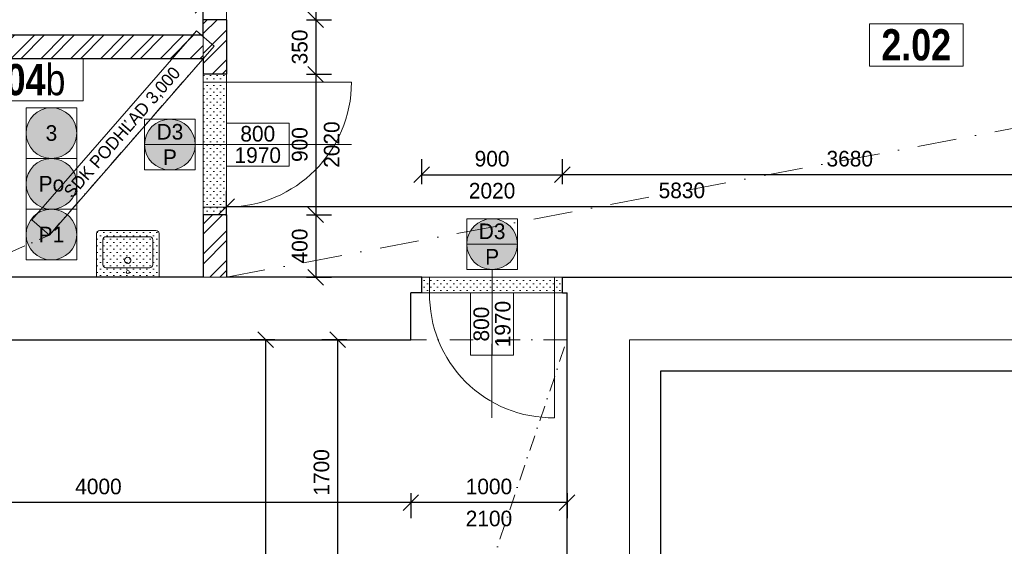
# Model space of a CAD drawing. Header units: millimetres. Extents: x -65956 to 5894746, y -14679 to 163521.
# Tile 10 of 89: x -56610 to -50307, y -2060 to 1313. Entities that reach past the tile are written whole.
import ezdxf

# ---------------------------------------------------------------- set-up
doc = ezdxf.new("R2010")
doc.units = ezdxf.units.MM
doc.linetypes.add('__$$DASHDOT$$', pattern=[10.01, 5, -2.5, 0.01, -2.5])
doc.linetypes.add('ČERCHOVANÁ', pattern=[1, 0.5, -0.25, 0, -0.25])
doc.layers.get('0').update_dxf_attribs({"lineweight": 5})
doc.layers.get('Defpoints').update_dxf_attribs({"color": 2, "lineweight": 30})
doc.layers.add('- pomocna', color=232, linetype='Continuous', lineweight=0, plot=False)
for name, color, linetype, lineweight in [('- popis', 7, 'Continuous', 0), ('- zariadenie', 30, 'Continuous', 0), ('Bodko ciarkovana T', 200, 'ČERCHOVANÁ', 0), ('H popisky', 30, 'Continuous', 25), ('H stavba', 82, 'Continuous', 30), ('KOTY', 51, 'Continuous', 5), ('m_popis', 7, 'Continuous', 0), ('otvor', 163, 'Continuous', 5), ('RE-nove', 10, 'Continuous', 0), ('Tbč stavba', 4, 'ČERCHOVANÁ', 0), ('VT kóty', 51, 'Continuous', 5), ('VT sanita', 210, 'Continuous', 5), ('VT šrafy', 253, 'Continuous', 9)]:
    doc.layers.add(name, color=color, linetype=linetype, lineweight=lineweight)
doc.styles.add('1-100_te_2mm_200', font='technic_.ttf', dxfattribs={"height": 200})
doc.styles.add('1-20_ce_5mm_100', font='GOTHIC.TTF', dxfattribs={"height": 100})
doc.styles.add('1-50_ce_2mm_100', font='GOTHIC.TTF', dxfattribs={"height": 100})
doc.dimstyles.new('technic_1-100', dxfattribs={"dimtxt": 200, "dimasz": 240, "dimexe": 300, "dimexo": 200, "dimgap": 100, "dimtad": 1, "dimdec": 1, "dimrnd": 0.5, "dimtxsty": '1-100_te_2mm_200', "dimblk": 'OBLIQUE', "dimcen": 2.5, "dimclrd": 256, "dimclrt": 256, "dimadec": 0, "dimazin": 0, "dimtfac": 1, "dimtdec": 1, "dimtix": 1, "dimtmove": 1, "dimatfit": 3, "dimldrblk": 'OBLIQUE', "dimfxl": 400, "dimfxlon": 1, "dimarcsym": 0})
pattern_1 = [(45, (0, -10810.44), (-95.4594, 95.4594), []), (45, (63.64, -10810.44), (-95.4594, 95.4594), [])]

# ---------------------------------------------------------------- blocks, each defined once
blk = doc.blocks.new('_Oblique')
at = {"color": 0, "linetype": 'ByBlock', "lineweight": -2}
blk.add_line((-0.5, -0.5), (0.5, 0.5), dxfattribs=at)
blk = doc.blocks.new('*D608')
at = {"layer": 'Defpoints', "color": 0, "transparency": 16777216}
for p in [(-59409, 2663.3), (-55436, 2663.3), (-55286, -336.7)]:
    blk.add_point(p, dxfattribs=at)
at = {"layer": 'KOTY', "color": 0, "lineweight": -2, "transparency": 16777216}
for p, q in [((-59349, 2663.3), (-59509, 2663.3)), ((-59349, -336.7), (-59509, -336.7))]:
    blk.add_line(p, q, dxfattribs=at)
at = {"layer": 'KOTY', "lineweight": -2, "transparency": 16777216}
blk.add_line((-59409, -336.7), (-59409, 2663.3), dxfattribs=at)
at = {"layer": 'KOTY', "lineweight": -2, "transparency": 16777216, "xscale": 100, "yscale": 100, "zscale": 100}
for p, rotation in [((-59409, 2663.3), 90), ((-59409, -336.7), 270)]:
    blk.add_blockref('_Oblique', p, dxfattribs=dict(at, rotation=rotation))
at = {"layer": 'KOTY', "transparency": 16777216, "insert": (-59511.6, 1163.3), "char_height": 100, "attachment_point": 5, "rotation": 90, "style": '1-20_ce_5mm_100'}
blk.add_mtext('3000', dxfattribs=at)
blk = doc.blocks.new('*D428')
at = {"layer": 'Defpoints', "color": 0, "transparency": 16777216}
for p in [(-49456, 116.6), (-55286, -336.7), (-49456, -336.7)]:
    blk.add_point(p, dxfattribs=at)
at = {"layer": 'KOTY', "color": 0, "lineweight": -2, "transparency": 16777216}
for p, q in [((-55286, 56.6), (-55286, 216.6)), ((-49456, 56.6), (-49456, 216.6))]:
    blk.add_line(p, q, dxfattribs=at)
at = {"layer": 'KOTY', "lineweight": -2, "transparency": 16777216}
blk.add_line((-55286, 116.6), (-49456, 116.6), dxfattribs=at)
at = {"layer": 'KOTY', "lineweight": -2, "transparency": 16777216, "xscale": 100, "yscale": 100, "zscale": 100, "rotation": 180}
blk.add_blockref('_Oblique', (-55286, 116.6), dxfattribs=at)
at = {"layer": 'KOTY', "lineweight": -2, "transparency": 16777216, "xscale": 100, "yscale": 100, "zscale": 100}
blk.add_blockref('_Oblique', (-49456, 116.6), dxfattribs=at)
at = {"layer": 'KOTY', "transparency": 16777216, "insert": (-52371, 219.1), "char_height": 100, "attachment_point": 5, "style": '1-20_ce_5mm_100'}
blk.add_mtext('5830', dxfattribs=at)
blk = doc.blocks.new('*D615')
at = {"layer": 'Defpoints', "color": 0, "transparency": 16777216}
for p in [(-46856, 2258.1), (-55286, 963.3), (-46856, -336.7)]:
    blk.add_point(p, dxfattribs=at)
at = {"layer": 'KOTY', "color": 0, "lineweight": -2, "transparency": 16777216}
for p, q in [((-55286, 2198.1), (-55286, 2358.1)), ((-46856, 2198.1), (-46856, 2358.1))]:
    blk.add_line(p, q, dxfattribs=at)
at = {"layer": 'KOTY', "lineweight": -2, "transparency": 16777216}
blk.add_line((-55286, 2258.1), (-46856, 2258.1), dxfattribs=at)
at = {"layer": 'KOTY', "lineweight": -2, "transparency": 16777216, "xscale": 100, "yscale": 100, "zscale": 100, "rotation": 180}
blk.add_blockref('_Oblique', (-55286, 2258.1), dxfattribs=at)
at = {"layer": 'KOTY', "lineweight": -2, "transparency": 16777216, "xscale": 100, "yscale": 100, "zscale": 100}
blk.add_blockref('_Oblique', (-46856, 2258.1), dxfattribs=at)
at = {"layer": 'KOTY', "transparency": 16777216, "insert": (-51071, 2360.7), "char_height": 100, "attachment_point": 5, "style": '1-20_ce_5mm_100'}
blk.add_mtext('8430', dxfattribs=at)
blk = doc.blocks.new('*D674')
at = {"layer": 'Defpoints', "color": 0, "transparency": 16777216}
for p in [(-48556, 3173.3), (-54036, -336.7), (-49524, -336.7)]:
    blk.add_point(p, dxfattribs=at)
at = {"layer": 'KOTY', "color": 0, "lineweight": -2, "transparency": 16777216}
for p, q in [((-49464, 3173.3), (-49624, 3173.3)), ((-49584, -336.7), (-49424, -336.7))]:
    blk.add_line(p, q, dxfattribs=at)
at = {"layer": 'KOTY', "lineweight": -2, "transparency": 16777216}
blk.add_line((-49524, 3173.3), (-49524, -336.7), dxfattribs=at)
at = {"layer": 'KOTY', "lineweight": -2, "transparency": 16777216, "xscale": 100, "yscale": 100, "zscale": 100}
for p, rotation in [((-49524, 3173.3), 90), ((-49524, -336.7), 270)]:
    blk.add_blockref('_Oblique', p, dxfattribs=dict(at, rotation=rotation))
at = {"layer": 'KOTY', "transparency": 16777216, "insert": (-49626.5, 1443.3), "char_height": 100, "attachment_point": 5, "rotation": 90, "style": '1-20_ce_5mm_100'}
blk.add_mtext('3510', dxfattribs=at)
blk = doc.blocks.new('*D679')
at = {"layer": 'Defpoints', "color": 0, "transparency": 16777216}
for p in [(-53136, 319.7), (-53136, -336.7), (-49456, -336.7)]:
    blk.add_point(p, dxfattribs=at)
at = {"layer": 'KOTY', "color": 0, "lineweight": -2, "transparency": 16777216}
for p, q in [((-53136, 259.7), (-53136, 419.7)), ((-49456, 259.7), (-49456, 419.7))]:
    blk.add_line(p, q, dxfattribs=at)
at = {"layer": 'KOTY', "lineweight": -2, "transparency": 16777216}
blk.add_line((-49456, 319.7), (-53136, 319.7), dxfattribs=at)
at = {"layer": 'KOTY', "lineweight": -2, "transparency": 16777216, "xscale": 100, "yscale": 100, "zscale": 100, "rotation": 180}
blk.add_blockref('_Oblique', (-53136, 319.7), dxfattribs=at)
at = {"layer": 'KOTY', "lineweight": -2, "transparency": 16777216, "xscale": 100, "yscale": 100, "zscale": 100}
blk.add_blockref('_Oblique', (-49456, 319.7), dxfattribs=at)
at = {"layer": 'KOTY', "transparency": 16777216, "insert": (-51296, 422.2), "char_height": 100, "attachment_point": 5, "style": '1-20_ce_5mm_100'}
blk.add_mtext('3680', dxfattribs=at)
blk = doc.blocks.new('*D680')
at = {"layer": 'Defpoints', "color": 0, "transparency": 16777216}
for p in [(-53136, 319.7), (-54036, -336.7), (-53136, -336.7)]:
    blk.add_point(p, dxfattribs=at)
at = {"layer": 'KOTY', "color": 0, "lineweight": -2, "transparency": 16777216}
for p, q in [((-54036, 259.7), (-54036, 419.7)), ((-53136, 259.7), (-53136, 419.7))]:
    blk.add_line(p, q, dxfattribs=at)
at = {"layer": 'KOTY', "lineweight": -2, "transparency": 16777216}
blk.add_line((-54036, 319.7), (-53136, 319.7), dxfattribs=at)
at = {"layer": 'KOTY', "lineweight": -2, "transparency": 16777216, "xscale": 100, "yscale": 100, "zscale": 100, "rotation": 180}
blk.add_blockref('_Oblique', (-54036, 319.7), dxfattribs=at)
at = {"layer": 'KOTY', "lineweight": -2, "transparency": 16777216, "xscale": 100, "yscale": 100, "zscale": 100}
blk.add_blockref('_Oblique', (-53136, 319.7), dxfattribs=at)
at = {"layer": 'KOTY', "transparency": 16777216, "char_height": 100, "attachment_point": 5, "style": '1-20_ce_5mm_100'}
for s, insert in [('900', (-53586, 422.2)), ('2020', (-53586, 217.1))]:
    blk.add_mtext(s, dxfattribs=dict(at, insert=insert))
blk = doc.blocks.new('*D685')
at = {"layer": 'Defpoints', "color": 0, "transparency": 16777216}
for p in [(-54106, -736.7), (-53106, -736.7), (-54106, -1780.2)]:
    blk.add_point(p, dxfattribs=at)
at = {"layer": 'KOTY', "color": 0, "lineweight": -2, "transparency": 16777216}
for p, q in [((-54106, -1720.2), (-54106, -1880.2)), ((-53106, -1720.2), (-53106, -1880.2))]:
    blk.add_line(p, q, dxfattribs=at)
at = {"layer": 'KOTY', "lineweight": -2, "transparency": 16777216}
blk.add_line((-53106, -1780.2), (-54106, -1780.2), dxfattribs=at)
at = {"layer": 'KOTY', "lineweight": -2, "transparency": 16777216, "xscale": 100, "yscale": 100, "zscale": 100, "rotation": 180}
blk.add_blockref('_Oblique', (-54106, -1780.2), dxfattribs=at)
at = {"layer": 'KOTY', "lineweight": -2, "transparency": 16777216, "xscale": 100, "yscale": 100, "zscale": 100}
blk.add_blockref('_Oblique', (-53106, -1780.2), dxfattribs=at)
at = {"layer": 'KOTY', "transparency": 16777216, "char_height": 100, "attachment_point": 5, "style": '1-20_ce_5mm_100'}
for s, insert in [('1000', (-53606, -1677.6)), ('2100', (-53606, -1882.7))]:
    blk.add_mtext(s, dxfattribs=dict(at, insert=insert))
blk = doc.blocks.new('*D686')
at = {"layer": 'Defpoints', "color": 0, "transparency": 16777216}
for p in [(-53106, -736.7), (-54575.1, -2436.7), (-53106, -2436.7)]:
    blk.add_point(p, dxfattribs=at)
at = {"layer": 'KOTY', "color": 0, "lineweight": -2, "transparency": 16777216}
for p, q in [((-54515.1, -736.7), (-54675.1, -736.7)), ((-54515.1, -2436.7), (-54675.1, -2436.7))]:
    blk.add_line(p, q, dxfattribs=at)
at = {"layer": 'KOTY', "lineweight": -2, "transparency": 16777216}
blk.add_line((-54575.1, -736.7), (-54575.1, -2436.7), dxfattribs=at)
at = {"layer": 'KOTY', "lineweight": -2, "transparency": 16777216, "xscale": 100, "yscale": 100, "zscale": 100}
for p, rotation in [((-54575.1, -736.7), 90), ((-54575.1, -2436.7), 270)]:
    blk.add_blockref('_Oblique', p, dxfattribs=dict(at, rotation=rotation))
at = {"layer": 'KOTY', "transparency": 16777216, "insert": (-54677.7, -1586.7), "char_height": 100, "attachment_point": 5, "rotation": 90, "style": '1-20_ce_5mm_100'}
blk.add_mtext('1700', dxfattribs=at)
blk = doc.blocks.new('*D693')
at = {"layer": 'Defpoints', "color": 0, "transparency": 16777216}
for p in [(-54106, -736.7), (-55035.7, -10436.7), (-54106, -10436.7)]:
    blk.add_point(p, dxfattribs=at)
at = {"layer": 'KOTY', "color": 0, "lineweight": -2, "transparency": 16777216}
for p, q in [((-54975.7, -736.7), (-55135.7, -736.7)), ((-54975.7, -10436.7), (-55135.7, -10436.7))]:
    blk.add_line(p, q, dxfattribs=at)
at = {"layer": 'KOTY', "lineweight": -2, "transparency": 16777216}
blk.add_line((-55035.7, -736.7), (-55035.7, -10436.7), dxfattribs=at)
at = {"layer": 'KOTY', "lineweight": -2, "transparency": 16777216, "xscale": 100, "yscale": 100, "zscale": 100}
for p, rotation in [((-55035.7, -736.7), 90), ((-55035.7, -10436.7), 270)]:
    blk.add_blockref('_Oblique', p, dxfattribs=dict(at, rotation=rotation))
at = {"layer": 'KOTY', "transparency": 16777216, "insert": (-55138.2, -5586.7), "char_height": 100, "attachment_point": 5, "rotation": 90, "style": '1-20_ce_5mm_100'}
blk.add_mtext('9700', dxfattribs=at)
blk = doc.blocks.new('*D700')
at = {"layer": 'Defpoints', "color": 0, "transparency": 16777216}
for p in [(-58106, -736.7), (-54106, -736.7), (-58106, -1780.2)]:
    blk.add_point(p, dxfattribs=at)
at = {"layer": 'KOTY', "color": 0, "lineweight": -2, "transparency": 16777216}
for p, q in [((-58106, -1720.2), (-58106, -1880.2)), ((-54106, -1720.2), (-54106, -1880.2))]:
    blk.add_line(p, q, dxfattribs=at)
at = {"layer": 'KOTY', "lineweight": -2, "transparency": 16777216}
blk.add_line((-54106, -1780.2), (-58106, -1780.2), dxfattribs=at)
at = {"layer": 'KOTY', "lineweight": -2, "transparency": 16777216, "xscale": 100, "yscale": 100, "zscale": 100, "rotation": 180}
blk.add_blockref('_Oblique', (-58106, -1780.2), dxfattribs=at)
at = {"layer": 'KOTY', "lineweight": -2, "transparency": 16777216, "xscale": 100, "yscale": 100, "zscale": 100}
blk.add_blockref('_Oblique', (-54106, -1780.2), dxfattribs=at)
at = {"layer": 'KOTY', "transparency": 16777216, "insert": (-56106, -1677.6), "char_height": 100, "attachment_point": 5, "style": '1-20_ce_5mm_100'}
blk.add_mtext('4000', dxfattribs=at)
blk = doc.blocks.new('*T447')
at = {"layer": 'Defpoints', "color": 8, "linetype": 'ByBlock', "lineweight": 0, "transparency": 16777216}
for p, q in [((0, 0), (600, 0)), ((0, 0), (0, -270.7)), ((600, 0), (600, -270.7)), ((0, -270.7), (600, -270.7))]:
    blk.add_line(p, q, dxfattribs=at)
at = {"layer": 'H popisky', "color": 0, "transparency": 16777216, "insert": (300, -135.3), "char_height": 200, "width": 596, "attachment_point": 5, "style": '1-50_ce_2mm_100'}
blk.add_mtext('{\\fTechnicLite|b1|i0|c2|p2;\\C256;2.02}', dxfattribs=at)
blk = doc.blocks.new('*T477')
at = {"layer": 'Defpoints', "color": 8, "linetype": 'ByBlock', "lineweight": 0, "transparency": 16777216}
for p, q in [((-274.7, 0), (-274.7, 400)), ((0, 400), (-274.7, 400)), ((-137.3, 0), (-137.3, 400)), ((0, 0), (0, 400)), ((0, 0), (-274.7, 0))]:
    blk.add_line(p, q, dxfattribs=at)
at = {"layer": 'VT kóty', "color": 0, "transparency": 16777216, "char_height": 100, "width": 396, "attachment_point": 5, "rotation": 90, "style": '1-50_ce_2mm_100'}
for s, insert in [('1970', (-68.7, 200)), ('800', (-206, 200))]:
    blk.add_mtext(s, dxfattribs=dict(at, insert=insert))
blk = doc.blocks.new('u 600x450')
for p, q in [((300, 0), (-300, 0)), ((-300, 0), (-300, -420)), ((210, -90), (-210, -90)), ((300, -420), (300, 0)), ((-240, -120), (-240, -360)), ((240, -360), (240, -120)), ((-270, -450), (270, -450)), ((-210, -390), (210, -390))]:
    blk.add_line(p, q)
blk.add_circle((0, -50), 15)
for centre, start, end in [((-210, -120), 90, 180), ((210, -120), 360, 90), ((-210, -360), 180, 270), ((210, -360), 270, 360), ((-270, -420), 180, 270), ((270, -420), 270, 360)]:
    blk.add_arc(centre, 30, start, end)
for start_param, end_param in [(4.457203, 7.598795), (1.31561, 4.457203)]:
    blk.add_ellipse((-1.3, -162.4), major_axis=(-29, -7.6), ratio=1, start_param=start_param, end_param=end_param)
blk = doc.blocks.new('*D764')
at = {"layer": 'Defpoints', "color": 0, "transparency": 16777216}
for p in [(-57186, 1404.5), (-57186, 1213.3), (-55436, 1213.3)]:
    blk.add_point(p, dxfattribs=at)
at = {"layer": 'KOTY', "color": 0, "lineweight": -2, "transparency": 16777216}
for p, q in [((-57186, 1404.5), (-57186, 1504.5)), ((-55436, 1404.5), (-55436, 1504.5))]:
    blk.add_line(p, q, dxfattribs=at)
at = {"layer": 'KOTY', "lineweight": -2, "transparency": 16777216}
blk.add_line((-55436, 1404.5), (-57186, 1404.5), dxfattribs=at)
at = {"layer": 'KOTY', "lineweight": -2, "transparency": 16777216, "xscale": 100, "yscale": 100, "zscale": 100, "rotation": 180}
blk.add_blockref('_Oblique', (-57186, 1404.5), dxfattribs=at)
at = {"layer": 'KOTY', "lineweight": -2, "transparency": 16777216, "xscale": 100, "yscale": 100, "zscale": 100}
blk.add_blockref('_Oblique', (-55436, 1404.5), dxfattribs=at)
at = {"layer": 'KOTY', "transparency": 16777216, "insert": (-56311, 1507), "char_height": 100, "attachment_point": 5, "style": '1-20_ce_5mm_100'}
blk.add_mtext('1750', dxfattribs=at)
blk = doc.blocks.new('*D767')
at = {"layer": 'Defpoints', "color": 0, "transparency": 16777216}
for p in [(-55286, 2213.3), (-55286, 1313.3), (-54714.7, 1313.3)]:
    blk.add_point(p, dxfattribs=at)
at = {"layer": 'KOTY', "color": 0, "lineweight": -2, "transparency": 16777216}
for p, q in [((-54774.7, 2213.3), (-54614.7, 2213.3)), ((-54774.7, 1313.3), (-54614.7, 1313.3))]:
    blk.add_line(p, q, dxfattribs=at)
at = {"layer": 'KOTY', "lineweight": -2, "transparency": 16777216}
blk.add_line((-54714.7, 2213.3), (-54714.7, 1313.3), dxfattribs=at)
at = {"layer": 'KOTY', "lineweight": -2, "transparency": 16777216, "xscale": 100, "yscale": 100, "zscale": 100}
for p, rotation in [((-54714.7, 2213.3), 90), ((-54714.7, 1313.3), 270)]:
    blk.add_blockref('_Oblique', p, dxfattribs=dict(at, rotation=rotation))
at = {"layer": 'KOTY', "transparency": 16777216, "char_height": 100, "attachment_point": 5, "rotation": 90, "style": '1-20_ce_5mm_100'}
for s, insert in [('2020', (-54612.1, 1763.3)), ('900', (-54817.2, 1763.3))]:
    blk.add_mtext(s, dxfattribs=dict(at, insert=insert))
blk = doc.blocks.new('*D768')
at = {"layer": 'Defpoints', "color": 0, "transparency": 16777216}
for p in [(-55286, 1313.3), (-55286, 963.3), (-54714.7, 963.3)]:
    blk.add_point(p, dxfattribs=at)
at = {"layer": 'KOTY', "color": 0, "lineweight": -2, "transparency": 16777216}
for p, q in [((-54774.7, 1313.3), (-54614.7, 1313.3)), ((-54774.7, 963.3), (-54614.7, 963.3))]:
    blk.add_line(p, q, dxfattribs=at)
at = {"layer": 'KOTY', "lineweight": -2, "transparency": 16777216}
blk.add_line((-54714.7, 1313.3), (-54714.7, 963.3), dxfattribs=at)
at = {"layer": 'KOTY', "lineweight": -2, "transparency": 16777216, "xscale": 100, "yscale": 100, "zscale": 100}
for p, rotation in [((-54714.7, 1313.3), 90), ((-54714.7, 963.3), 270)]:
    blk.add_blockref('_Oblique', p, dxfattribs=dict(at, rotation=rotation))
at = {"layer": 'KOTY', "transparency": 16777216, "insert": (-54817.2, 1138.3), "char_height": 100, "attachment_point": 5, "rotation": 90, "style": '1-20_ce_5mm_100'}
blk.add_mtext('350', dxfattribs=at)
blk = doc.blocks.new('*D769')
at = {"layer": 'Defpoints', "color": 0, "transparency": 16777216}
for p in [(-55286, 963.3), (-55286, 63.3), (-54714.7, 63.3)]:
    blk.add_point(p, dxfattribs=at)
at = {"layer": 'KOTY', "color": 0, "lineweight": -2, "transparency": 16777216}
for p, q in [((-54774.7, 963.3), (-54614.7, 963.3)), ((-54774.7, 63.3), (-54614.7, 63.3))]:
    blk.add_line(p, q, dxfattribs=at)
at = {"layer": 'KOTY', "lineweight": -2, "transparency": 16777216}
blk.add_line((-54714.7, 963.3), (-54714.7, 63.3), dxfattribs=at)
at = {"layer": 'KOTY', "lineweight": -2, "transparency": 16777216, "xscale": 100, "yscale": 100, "zscale": 100}
for p, rotation in [((-54714.7, 963.3), 90), ((-54714.7, 63.3), 270)]:
    blk.add_blockref('_Oblique', p, dxfattribs=dict(at, rotation=rotation))
at = {"layer": 'KOTY', "transparency": 16777216, "char_height": 100, "attachment_point": 5, "rotation": 90, "style": '1-20_ce_5mm_100'}
for s, insert in [('2020', (-54612.1, 513.3)), ('900', (-54817.2, 513.3))]:
    blk.add_mtext(s, dxfattribs=dict(at, insert=insert))
blk = doc.blocks.new('*D770')
at = {"layer": 'Defpoints', "color": 0, "transparency": 16777216}
for p in [(-55286, 63.3), (-55286, -336.7), (-54714.7, -336.7)]:
    blk.add_point(p, dxfattribs=at)
at = {"layer": 'KOTY', "color": 0, "lineweight": -2, "transparency": 16777216}
for p, q in [((-54774.7, 63.3), (-54614.7, 63.3)), ((-54774.7, -336.7), (-54614.7, -336.7))]:
    blk.add_line(p, q, dxfattribs=at)
at = {"layer": 'KOTY', "lineweight": -2, "transparency": 16777216}
blk.add_line((-54714.7, 63.3), (-54714.7, -336.7), dxfattribs=at)
at = {"layer": 'KOTY', "lineweight": -2, "transparency": 16777216, "xscale": 100, "yscale": 100, "zscale": 100}
for p, rotation in [((-54714.7, 63.3), 90), ((-54714.7, -336.7), 270)]:
    blk.add_blockref('_Oblique', p, dxfattribs=dict(at, rotation=rotation))
at = {"layer": 'KOTY', "transparency": 16777216, "insert": (-54817.2, -136.7), "char_height": 100, "attachment_point": 5, "rotation": 90, "style": '1-20_ce_5mm_100'}
blk.add_mtext('400', dxfattribs=at)
blk = doc.blocks.new('*T773')
at = {"layer": 'Defpoints', "color": 8, "linetype": 'ByBlock', "lineweight": 0, "transparency": 16777216}
for p, q in [((0, 274.7), (400, 274.7)), ((0, 0), (0, 274.7)), ((400, 0), (400, 274.7)), ((0, 137.3), (400, 137.3)), ((0, 0), (400, 0))]:
    blk.add_line(p, q, dxfattribs=at)
at = {"layer": 'VT kóty', "color": 0, "transparency": 16777216, "char_height": 100, "width": 396, "attachment_point": 5, "style": '1-50_ce_2mm_100'}
for s, insert in [('800', (200, 206)), ('1970', (200, 68.7))]:
    blk.add_mtext(s, dxfattribs=dict(at, insert=insert))
blk = doc.blocks.new('*T774')
at = {"layer": 'Defpoints', "color": 8, "linetype": 'ByBlock', "lineweight": 0, "transparency": 16777216}
for p, q in [((0, 0), (324.9, 0)), ((0, 0), (0, -324.9)), ((324.9, 0), (324.9, -324.9)), ((0, -162.5), (324.9, -162.5)), ((0, -324.9), (324.9, -324.9))]:
    blk.add_line(p, q, dxfattribs=at)
at = {"layer": 'VT kóty', "color": 0, "transparency": 16777216, "char_height": 100, "width": 320.944, "attachment_point": 5, "style": '1-50_ce_2mm_100'}
for s, insert in [('D3', (162.5, -81.2)), ('P', (162.5, -243.7))]:
    blk.add_mtext(s, dxfattribs=dict(at, insert=insert))
blk = doc.blocks.new('*T782')
at = {"layer": 'Defpoints', "color": 8, "linetype": 'ByBlock', "lineweight": 0, "transparency": 16777216}
for p, q in [((0, 0), (324.9, 0)), ((0, 0), (0, -324.9)), ((324.9, 0), (324.9, -324.9)), ((0, -162.5), (324.9, -162.5)), ((0, -324.9), (324.9, -324.9))]:
    blk.add_line(p, q, dxfattribs=at)
at = {"layer": 'VT kóty', "color": 0, "transparency": 16777216, "char_height": 100, "width": 320.944, "attachment_point": 5, "style": '1-50_ce_2mm_100'}
for s, insert in [('D3', (162.5, -81.2)), ('P', (162.5, -243.7))]:
    blk.add_mtext(s, dxfattribs=dict(at, insert=insert))
blk = doc.blocks.new('*T802')
at = {"layer": 'Defpoints', "color": 8, "linetype": 'ByBlock', "lineweight": 0, "transparency": 16777216}
for p, q in [((0, 0), (800, 0)), ((0, 0), (0, -270.7)), ((800, 0), (800, -270.7)), ((0, -270.7), (800, -270.7))]:
    blk.add_line(p, q, dxfattribs=at)
at = {"layer": 'H popisky', "color": 0, "transparency": 16777216, "insert": (400, -135.3), "char_height": 200, "width": 796, "attachment_point": 5, "style": '1-50_ce_2mm_100'}
blk.add_mtext('{\\fTechnicLite|b1|i0|c2|p2;\\C256;2.04\\fArial Narrow|b0|i0|c238|p34;b}', dxfattribs=at)
blk = doc.blocks.new('*T828')
at = {"layer": 'Defpoints', "color": 8, "linetype": 'ByBlock', "lineweight": 0, "transparency": 16777216}
for p, q in [((0, 0), (324.9, 0)), ((0, 0), (0, -324.9)), ((324.9, 0), (324.9, -324.9)), ((0, -324.9), (324.9, -324.9))]:
    blk.add_line(p, q, dxfattribs=at)
at = {"layer": '- popis', "color": 0, "transparency": 16777216, "insert": (162.5, -162.5), "char_height": 100, "width": 320.944, "attachment_point": 5, "style": '1-50_ce_2mm_100'}
blk.add_mtext('P1', dxfattribs=at)
blk = doc.blocks.new('*T829')
at = {"layer": 'Defpoints', "color": 8, "linetype": 'ByBlock', "lineweight": 0, "transparency": 16777216}
for p, q in [((0, 0), (324.9, 0)), ((0, 0), (0, -324.9)), ((324.9, 0), (324.9, -324.9)), ((0, -324.9), (324.9, -324.9))]:
    blk.add_line(p, q, dxfattribs=at)
at = {"layer": '- popis', "color": 0, "transparency": 16777216, "insert": (162.5, -162.5), "char_height": 100, "width": 320.944, "attachment_point": 5, "style": '1-50_ce_2mm_100'}
blk.add_mtext('Po', dxfattribs=at)
blk = doc.blocks.new('*T831')
at = {"layer": 'Defpoints', "color": 8, "linetype": 'ByBlock', "lineweight": 0, "transparency": 16777216}
for p, q in [((-113.1, 98.5), (940.8, 1308.7)), ((1053.9, 1210.2), (940.8, 1308.7)), ((0, 0), (1053.9, 1210.2)), ((0, 0), (-113.1, 98.5))]:
    blk.add_line(p, q, dxfattribs=at)
at = {"layer": 'm_popis', "color": 0, "transparency": 16777216, "insert": (470.4, 654.4), "char_height": 80, "width": 1600.801, "attachment_point": 5, "rotation": 48.94837, "style": '1-50_ce_2mm_100'}
blk.add_mtext('SDK PODHĽAD 3,000', dxfattribs=at)
blk = doc.blocks.new('*T836')
at = {"layer": 'Defpoints', "color": 8, "linetype": 'ByBlock', "lineweight": 0, "transparency": 16777216}
for p, q in [((0, 0), (324.9, 0)), ((0, 0), (0, -324.9)), ((324.9, 0), (324.9, -324.9)), ((0, -324.9), (324.9, -324.9))]:
    blk.add_line(p, q, dxfattribs=at)
at = {"layer": '- popis', "color": 0, "transparency": 16777216, "insert": (162.5, -162.5), "char_height": 100, "width": 320.944, "attachment_point": 5, "style": '1-50_ce_2mm_100'}
blk.add_mtext('3', dxfattribs=at)

msp = doc.modelspace()

# ---------------------------------------------------------------- hatches: boundary and pattern name
at = {"layer": 'RE-nove'}
h = msp.add_hatch(dxfattribs=at)
h.set_pattern_fill('ZDIVO-OBECNE', color=256, scale=45, style=0)
h.set_pattern_definition([(45, (0, -7425), (-95.4594, 95.4594), []), (45, (63.64, -7425), (-95.4594, 95.4594), [])])
h.paths.add_polyline_path([(-55436.01, 1063.33), (-55436.01, 963.33), (-55286.01, 963.33), (-55286.01, 1313.33), (-55436.01, 1313.33), (-55436.01, 1213.33)])
h = msp.add_hatch(dxfattribs=at)
h.set_pattern_fill('ZDIVO-OBECNE', color=256, scale=45, style=0)
h.set_pattern_definition(pattern_1)
h.paths.add_polyline_path([(-57186.01, 1213.33), (-57186.01, -336.67), (-57036.01, -336.67), (-57036.01, 1063.33), (-55436.01, 1063.33), (-55436.01, 1213.33)])
h = msp.add_hatch(dxfattribs=at)
h.set_pattern_fill('OMITKA', color=256, scale=30, angle=-270)
h.set_pattern_definition([(135, (-67331.198, -62450.593), (-21.213203, -21.213203), [0, -30])])
h.paths.add_polyline_path([(-55286.01, 63.33), (-55286.01, 963.33), (-55436.01, 963.33), (-55436.01, 63.33)])
for points in [[(-56244.42, 586.61, 1), (-56569.37, 586.61, 1)], [(-55486.01, 513.22, 1), (-55810.95, 513.22, 1)], [(-56244.42, 261.67, 1), (-56569.37, 261.67, 1)], [(-56244.42, -63.27, 1), (-56569.37, -63.27, 1)], [(-53423.25, -124.19, 1), (-53748.19, -124.19, 1)]]:
    msp.add_hatch(color=256, dxfattribs=at).paths.add_polyline_path(points)
h = msp.add_hatch(dxfattribs=at)
h.set_pattern_fill('OMITKA', color=256, scale=30, angle=-180)
h.set_pattern_definition([(225, (9646.738, -12014.863), (21.213203, -21.213203), [0, -30])])
h.paths.add_polyline_path([(-55717.91, -56.67, 0.4142136), (-55737.91, -36.67), (-56097.91, -36.67, 0.4142136), (-56117.91, -56.67), (-56117.91, -336.67), (-55717.91, -336.67)])
h = msp.add_hatch(dxfattribs=at)
h.set_pattern_fill('OMITKA', color=256, scale=30, angle=-180)
h.set_pattern_definition([(225, (9406.52, -12321.327), (21.213203, -21.213203), [0, -30])])
h.paths.add_polyline_path([(-53136.01, -336.67), (-54036.01, -336.67), (-54036.01, -436.67), (-53136.01, -436.67)])
at = {"layer": 'VT šrafy'}
h = msp.add_hatch(dxfattribs=at)
h.set_pattern_fill('ZDIVO-OBECNE', color=256, scale=45, style=0)
h.set_pattern_definition(pattern_1)
h.paths.add_polyline_path([(-55286.01, 2663.33), (-55436.01, 2663.33), (-55436.01, 2213.33), (-55286.01, 2213.33)])
h.paths.add_polyline_path([(-55286.01, 63.33), (-55436.01, 63.33), (-55436.01, -336.67), (-55286.01, -336.67)])

# ---------------------------------------------------------------- linework, layer by layer
at = {"layer": '- pomocna'}
for points in [[(-55286.01, -336.67), (-46856.01, -336.67), (-46856.01, 3173.33), (-50056.01, 3173.33), (-50056.01, 3063.33), (-50173.16, 2780.49), (-50456.01, 2663.33), (-51656.01, 2663.33), (-51806.01, 2763.33), (-51806.01, 2963.33), (-53006.01, 2963.33), (-53006.01, 2763.33), (-53156.01, 2663.33), (-55286.01, 2663.33), (-55286.01, -336.67)], [(-60456.01, -336.67), (-57186.01, -336.67), (-57186.01, 1213.33), (-55437.29, 1213.33), (-55436.01, 2663.33), (-56706.01, 2663.33), (-56706.01, 2963.33), (-59306.01, 2963.33), (-59306.01, 2663.33), (-60456.01, 2663.33), (-60456.01, 2463.33), (-60606.01, 2463.33), (-60606.01, 1013.33), (-60456.01, 1013.33), (-60456.01, -336.67)], [(-53106.01, -7736.67), (-53106.01, -6536.67), (-52956.01, -6536.67), (-52956.01, -5086.67), (-53106.01, -5086.67), (-53106.01, -3886.67), (-52956.01, -3886.67), (-52956.01, -2436.67), (-53106.01, -2436.67), (-53106.01, -436.67), (-54106.01, -436.67), (-54106.01, -736.67), (-58106.01, -736.67), (-58106.01, -3486.67), (-58406.01, -3486.67), (-58406.01, -4386.67), (-58106.01, -4386.67), (-58106.01, -7886.67)]]:
    msp.add_lwpolyline(points, dxfattribs=at)
msp.add_lwpolyline([(-57036.01, -336.67), (-55436.01, -336.67), (-55436.01, 1063.33), (-57036.01, 1063.33)], close=True, dxfattribs=at)
for p, q in [((-55436.01, 1063.33), (-55436.01, 1213.33)), ((-55286.01, -336.67), (-55436.01, -336.67))]:
    msp.add_line(p, q)
at = {"linetype": 'Continuous'}
for p, q in [((-52706.01, -736.67), (-49456.01, -736.67)), ((-52706.01, -2436.67), (-52706.01, -736.67))]:
    msp.add_line(p, q, dxfattribs=at)
at = {"layer": 'Bodko ciarkovana T', "ltscale": 200}
for p, q in [((-56419.9, -66.45), (-55436.01, 1063.33)), ((-57036.01, -336.67), (-56419.9, -66.45)), ((-55767.62, -8653.69), (-53106.01, -736.67))]:
    msp.add_line(p, q, dxfattribs=at)
at = {"layer": 'H stavba'}
for p, q in [((-55286.01, 1313.33), (-55436.01, 1313.33)), ((-55436.01, 1213.33), (-55436.01, 1313.33)), ((-55286.01, 1313.33), (-55286.01, 963.33)), ((-55436.01, 1213.33), (-57186.01, 1213.33)), ((-55436.01, 1063.33), (-57036.01, 1063.33)), ((-55436.01, 1063.33), (-55436.01, 963.33)), ((-55286.01, 963.33), (-55436.01, 963.33)), ((-55286.01, 63.33), (-55436.01, 63.33)), ((-55436.01, 63.33), (-55436.01, -336.67)), ((-55286.01, 63.33), (-55286.01, -336.67)), ((-55436.01, -336.67), (-57036.01, -336.67)), ((-54036.01, -336.67), (-55286.01, -336.67)), ((-54036.01, -436.67), (-54036.01, -336.67)), ((-53136.01, -336.67), (-49456.01, -336.67)), ((-53136.01, -436.67), (-53136.01, -336.67)), ((-54106.01, -736.67), (-54106.01, -436.67)), ((-54036.01, -436.67), (-54106.01, -436.67)), ((-53136.01, -436.67), (-53106.01, -436.67)), ((-53106.01, -2436.67), (-53106.01, -436.67)), ((-58106.01, -736.67), (-54106.01, -736.67)), ((-52506.01, -936.67), (-49456.01, -936.67)), ((-52506.01, -2436.67), (-52506.01, -936.67))]:
    msp.add_line(p, q, dxfattribs=at)
at = {"layer": 'otvor'}
for p, q in [((-55436.01, 1313.33), (-55436.01, 2213.33)), ((-55286.01, 1313.33), (-55286.01, 2213.33)), ((-55436.01, 963.33), (-55436.01, 63.33)), ((-55286.01, 963.33), (-55286.01, 63.33)), ((-54486.01, 913.33), (-55436.01, 913.33)), ((-55286.01, 113.33), (-55436.01, 113.33)), ((-53136.01, -336.67), (-54036.01, -336.67)), ((-53986.01, -436.67), (-53986.01, -336.67)), ((-53186.01, -1236.67), (-53186.01, -336.67)), ((-53136.01, -436.67), (-54036.01, -436.67))]:
    msp.add_line(p, q, dxfattribs=at)
for centre, radius, start, end in [((-55286.01, 913.33), 800, 270, 0), ((-53198.79, -449.35), 787.32, 179.076728, 270.930485)]:
    msp.add_arc(centre, radius, start, end, dxfattribs=at)
at = {"layer": 'Tbč stavba', "ltscale": 300}
msp.add_line((-53106.01, -736.67), (-54106.01, -736.67), dxfattribs=at)
at = {"layer": 'VT sanita', "linetype": '__$$DASHDOT$$', "ltscale": 50}
msp.add_line((-55286.01, -336.67), (-49906.44, 681.87), dxfattribs=at)
at = {"layer": 'VT sanita'}
for p, q in [((-54486.01, 513.41), (-55486.01, 513.22)), ((-53585.72, -286.67), (-53587.53, -1236.57))]:
    msp.add_line(p, q, dxfattribs=at)
for centre in [(-56406.9, 586.61), (-55648.48, 513.22), (-56406.9, 261.67), (-56406.9, -63.27), (-53585.72, -124.19)]:
    msp.add_circle(centre, 162.47, dxfattribs=at)

# ---------------------------------------------------------------- block references
at = {"layer": '- zariadenie', "linetype": 'Continuous', "xscale": -0.666666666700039, "yscale": 0.666666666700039, "zscale": 0.666666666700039, "rotation": 180}
msp.add_blockref('u 600x450', (-55917.88, -336.67), dxfattribs=at)
for name, p in [('*T447', (-51170.45, 1286.43)), ('*T831', (-56419.9, -66.45)), ('*T802', (-57003.96, 1063.33)), ('*T836', (-56569.37, 749.09)), ('*T774', (-55810.95, 675.69)), ('*T773', (-55286.01, 376)), ('*T829', (-56569.37, 424.14)), ('*T828', (-56569.37, 99.2)), ('*T782', (-53748.19, 38.28)), ('*T477', (-53448.67, -836.67))]:
    msp.add_blockref(name, p)

# ---------------------------------------------------------------- dimensions: what is measured, and where the dimension line sits
at = {"layer": 'KOTY'}
dim = msp.add_linear_dim(base=(-49523.98, -336.67), p1=(-48556.01, 3173.33), p2=(-54036.01, -336.67), angle=90, dimstyle='technic_1-100', override={"dimtxt": 100, "dimasz": 100, "dimexe": 100, "dimgap": 50, "dimtxsty": '1-20_ce_5mm_100', "dimfxl": 60}, dxfattribs=at)
dim.commit()
dim.dimension.update_dxf_attribs({"geometry": '*D674', "text_midpoint": (-49523.98, 1443.33), "dimtype": 160})
for base, p1, p2, picture, middle in [((-59409.05, 2663.33), (-55286.01, -336.67), (-55436.01, 2663.33), '*D608', (-59511.57, 1163.33)), ((-54714.66, 963.33), (-55286.01, 1313.33), (-55286.01, 963.33), '*D768', (-54817.18, 1138.33)), ((-54714.66, -336.67), (-55286.01, 63.33), (-55286.01, -336.67), '*D770', (-54817.18, -136.67)), ((-55035.73, -10436.67), (-54106.01, -736.67), (-54106.01, -10436.67), '*D693', (-55138.24, -5586.67)), ((-54575.14, -2436.67), (-53106.01, -736.67), (-53106.01, -2436.67), '*D686', (-54677.66, -1586.67))]:
    dim = msp.add_linear_dim(base=base, p1=p1, p2=p2, angle=90, dimstyle='technic_1-100', override={"dimtxt": 100, "dimasz": 100, "dimexe": 100, "dimgap": 50, "dimtxsty": '1-20_ce_5mm_100', "dimfxl": 60}, dxfattribs=at)
    dim.commit()
    dim.dimension.update_dxf_attribs({"geometry": picture, "text_midpoint": middle})
for base, p1, p2, picture, middle in [((-46856.01, 2258.14), (-55286.01, 963.33), (-46856.01, -336.67), '*D615', (-51071.01, 2360.65)), ((-57186.01, 1404.52), (-55436.01, 1213.33), (-57186.01, 1213.33), '*D764', (-56311.01, 1507.04)), ((-53136.01, 319.67), (-49456.01, -336.67), (-53136.01, -336.67), '*D679', (-51296.01, 422.18)), ((-49456.01, 116.55), (-55286.01, -336.67), (-49456.01, -336.67), '*D428', (-52371.01, 219.07)), ((-58106.01, -1780.15), (-54106.01, -736.67), (-58106.01, -736.67), '*D700', (-56106.01, -1677.64))]:
    dim = msp.add_linear_dim(base=base, p1=p1, p2=p2, dimstyle='technic_1-100', override={"dimtxt": 100, "dimasz": 100, "dimexe": 100, "dimgap": 50, "dimtxsty": '1-20_ce_5mm_100', "dimfxl": 60}, dxfattribs=at)
    dim.commit()
    dim.dimension.update_dxf_attribs({"geometry": picture, "text_midpoint": middle})
for base, p1, p2, picture, middle in [((-54714.66, 1313.33), (-55286.01, 2213.33), (-55286.01, 1313.33), '*D767', (-54714.66, 1763.33)), ((-54714.66, 63.33), (-55286.01, 963.33), (-55286.01, 63.33), '*D769', (-54714.66, 513.33))]:
    dim = msp.add_linear_dim(base=base, p1=p1, p2=p2, angle=90, text='<>\\X 2020', dimstyle='technic_1-100', override={"dimtxt": 100, "dimasz": 100, "dimexe": 100, "dimgap": 50, "dimtxsty": '1-20_ce_5mm_100', "dimfxl": 60}, dxfattribs=at)
    dim.commit()
    dim.dimension.update_dxf_attribs({"geometry": picture, "text_midpoint": middle})
for base, p1, p2, text, picture, middle in [((-53136.01, 319.67), (-54036.01, -336.67), (-53136.01, -336.67), '<>\\X 2020', '*D680', (-53586.01, 319.67)), ((-54106.01, -1780.15), (-53106.01, -736.67), (-54106.01, -736.67), '<>\\X 2100', '*D685', (-53606.01, -1780.15))]:
    dim = msp.add_linear_dim(base=base, p1=p1, p2=p2, text=text, dimstyle='technic_1-100', override={"dimtxt": 100, "dimasz": 100, "dimexe": 100, "dimgap": 50, "dimtxsty": '1-20_ce_5mm_100', "dimfxl": 60}, dxfattribs=at)
    dim.commit()
    dim.dimension.update_dxf_attribs({"geometry": picture, "text_midpoint": middle})

doc.saveas('drawing.dxf')
